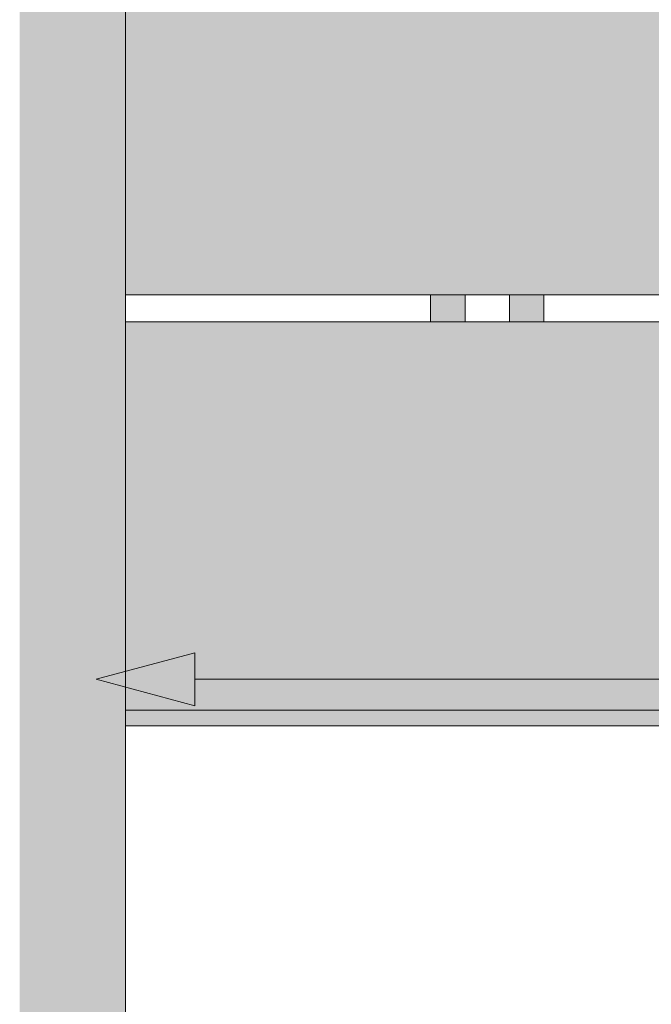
# Model space of a CAD drawing. Header units: centimetres. Extents: x -2429 to 5031, y -400 to 1888.
# Tile 86 of 86: x -1777 to -1598, y 797 to 1075. Entities that reach past the tile are written whole.
import ezdxf

# ---------------------------------------------------------------- set-up
doc = ezdxf.new("R2010")
doc.units = ezdxf.units.CM
doc.header["$LTSCALE"] = 0.1
doc.header["$MEASUREMENT"] = 0
doc.linetypes.add('Wipeout_Contour', pattern=[1000, 0, -1000])
for name, color, linetype in [('2_stropy.ISTN', 7, 'Continuous'), ('2_słupy.ISTN', 7, 'Continuous'), ('2_słupy.K_IR', 7, 'Continuous'), ('2_ściany zewnętrzne.ISTN', 7, 'Continuous'), ('3_opisy.K_IR', 7, 'Continuous'), ('5_wymiary.K_IR', 7, 'Continuous')]:
    doc.layers.add(name, color=color, linetype=linetype)
doc.styles.add('GENERATED_STYLE_2', font='txt')
doc.dimstyles.new('GENERATED_STYLE__1', dxfattribs={"dimtxt": 18, "dimasz": 9.178744, "dimexe": 0.18, "dimexo": 100, "dimgap": 0.09, "dimtad": 1, "dimdec": 0, "dimzin": 0, "dimdsep": 46, "dimtxsty": 'GENERATED_STYLE_2', "dimblk": 'ARROWHEAD_2', "dimblk1": 'ARROWHEAD_2', "dimblk2": 'ARROWHEAD_2', "dimcen": 0.09, "dimclrd": 1, "dimclre": 1, "dimclrt": 1, "dimadec": 1, "dimazin": 0, "dimtfac": 1, "dimtdec": 4, "dimtmove": 0, "dimatfit": 3, "dimfxl": 1, "dimtolj": 1, "dimtzin": 0, "dimarcsym": 0})

# ---------------------------------------------------------------- blocks, each defined once
blk = doc.blocks.new('ElemPrzekroju_12_1')
at = {"layer": '2_stropy.ISTN', "linetype": 'Continuous', "lineweight": 0, "true_color": 0xffffff}
blk.add_hatch(color=7, dxfattribs=at).paths.add_polyline_path([(-1579.89, 879.88), (-1746.85, 879.88), (-1746.85, 875.42), (-1579.89, 875.42)])
blk.add_hatch(color=7, dxfattribs=at).paths.add_polyline_path([(-1579.89, 879.88), (-1746.85, 879.88), (-1746.85, 875.42), (-1579.89, 875.42)])
at = {"layer": '2_stropy.ISTN', "color": 252, "linetype": 'Continuous', "lineweight": 9}
blk.add_line((-1746.85, 875.42), (-1579.89, 875.42), dxfattribs=at)
blk = doc.blocks.new('ElemPrzekroju_51_1')
at = {"layer": '2_ściany zewnętrzne.ISTN', "linetype": 'Continuous', "lineweight": 0, "true_color": 0xffffff}
blk.add_hatch(color=7, dxfattribs=at).paths.add_polyline_path([(-1746.85, 997.5), (-1579.89, 997.5), (-1579.89, 1117.5), (-1746.85, 1117.5)])
at = {"layer": '2_ściany zewnętrzne.ISTN', "color": 252, "linetype": 'Continuous', "lineweight": 13}
blk.add_line((-1746.85, 997.5), (-1579.89, 997.5), dxfattribs=at)
blk = doc.blocks.new('ElemPrzekroju_52_1')
at = {"layer": '2_ściany zewnętrzne.ISTN', "linetype": 'Continuous', "lineweight": 0, "true_color": 0xffffff}
blk.add_hatch(color=7, dxfattribs=at).paths.add_polyline_path([(-1746.85, 942), (-1746.85, 938), (-1746.85, 879.88), (-1579.89, 879.88), (-1579.89, 989.88), (-1746.85, 989.88)])
at = {"layer": '2_ściany zewnętrzne.ISTN', "color": 252, "linetype": 'Continuous', "lineweight": 13}
for p, q in [((-1746.85, 989.88), (-1579.89, 989.88)), ((-1746.85, 879.88), (-1579.89, 879.88))]:
    blk.add_line(p, q, dxfattribs=at)
blk = doc.blocks.new('ElemPrzekroju_105_1')
at = {"layer": '2_słupy.ISTN', "linetype": 'Continuous', "lineweight": 0, "true_color": 0xffffff}
for points in [[(-1659.61, 997.5), (-1660.48, 997.5), (-1660.48, 989.88), (-1659.61, 989.88)], [(-1659.61, 997.5), (-1660.48, 997.5), (-1660.48, 989.88), (-1659.61, 989.88)], [(-1659.23, 997.5), (-1659.61, 997.5), (-1659.61, 989.88), (-1659.23, 989.88)], [(-1659.23, 997.5), (-1659.61, 997.5), (-1659.61, 989.88), (-1659.23, 989.88)], [(-1658.49, 997.5), (-1659.23, 997.5), (-1659.23, 989.88), (-1658.49, 989.88)], [(-1658.49, 997.5), (-1659.23, 997.5), (-1659.23, 989.88), (-1658.49, 989.88)], [(-1651.55, 997.5), (-1658.49, 997.5), (-1658.49, 989.88), (-1651.55, 989.88)], [(-1651.55, 997.5), (-1658.49, 997.5), (-1658.49, 989.88), (-1651.55, 989.88)], [(-1650.88, 997.5), (-1651.55, 997.5), (-1651.55, 989.88), (-1650.88, 989.88)], [(-1650.88, 997.5), (-1651.55, 997.5), (-1651.55, 989.88), (-1650.88, 989.88)], [(-1650.68, 997.5), (-1650.88, 997.5), (-1650.88, 989.88), (-1650.68, 989.88)], [(-1650.68, 997.5), (-1650.88, 997.5), (-1650.88, 989.88), (-1650.68, 989.88)]]:
    blk.add_hatch(color=7, dxfattribs=at).paths.add_polyline_path(points)
at = {"layer": '2_słupy.ISTN', "color": 252, "linetype": 'Continuous', "lineweight": 0}
for p, q in [((-1660.48, 989.88), (-1660.48, 997.5)), ((-1650.68, 989.88), (-1650.68, 997.5))]:
    blk.add_line(p, q, dxfattribs=at)
blk = doc.blocks.new('ElemPrzekroju_106_1')
at = {"layer": '2_słupy.ISTN', "linetype": 'Continuous', "lineweight": 0, "true_color": 0xffffff}
for points in [[(-1638.13, 997.5), (-1638.13, 989.88), (-1637.26, 989.88), (-1637.26, 997.5)], [(-1638.13, 997.5), (-1638.13, 989.88), (-1637.26, 989.88), (-1637.26, 997.5)], [(-1637.26, 989.88), (-1636.88, 989.88), (-1636.88, 997.5), (-1637.26, 997.5)], [(-1637.26, 989.88), (-1636.88, 989.88), (-1636.88, 997.5), (-1637.26, 997.5)], [(-1636.88, 997.5), (-1636.88, 989.88), (-1636.14, 989.88), (-1636.14, 997.5)], [(-1636.88, 997.5), (-1636.88, 989.88), (-1636.14, 989.88), (-1636.14, 997.5)], [(-1636.14, 997.5), (-1636.14, 989.88), (-1629.2, 989.88), (-1629.2, 997.5)], [(-1636.14, 997.5), (-1636.14, 989.88), (-1629.2, 989.88), (-1629.2, 997.5)], [(-1629.2, 997.5), (-1629.2, 989.88), (-1628.53, 989.88), (-1628.53, 997.5)], [(-1629.2, 997.5), (-1629.2, 989.88), (-1628.53, 989.88), (-1628.53, 997.5)], [(-1628.53, 997.5), (-1628.53, 989.88), (-1628.33, 989.88), (-1628.33, 997.5)], [(-1628.53, 997.5), (-1628.53, 989.88), (-1628.33, 989.88), (-1628.33, 997.5)]]:
    blk.add_hatch(color=7, dxfattribs=at).paths.add_polyline_path(points)
at = {"layer": '2_słupy.ISTN', "color": 252, "linetype": 'Continuous', "lineweight": 0}
for p, q in [((-1638.13, 989.88), (-1638.13, 997.5)), ((-1628.33, 989.88), (-1628.33, 997.5))]:
    blk.add_line(p, q, dxfattribs=at)
blk = doc.blocks.new('ElemPrzekroju_139_1')
at = {"layer": '2_słupy.K_IR', "linetype": 'Continuous', "lineweight": 0, "true_color": 0xafafaf}
blk.add_hatch(color=253, dxfattribs=at).paths.add_polyline_path([(-1776.85, 349.5), (-1746.85, 349.5), (-1746.85, 1254.5), (-1776.85, 1254.5)])
at = {"layer": '2_słupy.K_IR', "color": 7, "linetype": 'Continuous', "lineweight": 0}
blk.add_line((-1746.85, 349.5), (-1746.85, 1254.5), dxfattribs=at)
blk = doc.blocks.new('*D1013')
at = {"layer": '5_wymiary.K_IR', "color": 1, "linetype": 'Continuous', "lineweight": 0}
for p, q in [((-2371.39, 1403.55), (-2371.39, 1409.46)), ((-2365.35, 1400.06), (-2377.43, 1407.04)), ((-2012.58, 1403.55), (-2380.45, 1403.55)), ((-2371.39, 361.5), (-2371.39, 1403.55)), ((-2377.43, 364.99), (-2365.35, 358.02)), ((-1846.85, 361.5), (-2380.45, 361.5)), ((-2371.39, 355.6), (-2371.39, 361.5))]:
    blk.add_line(p, q, dxfattribs=at)
at = {"color": 254, "linetype": 'Wipeout_Contour', "lineweight": 0, "ltscale": 10169.063095}
blk.add_wipeout([(-2374.99, 851.75), (-2374.99, 913.3), (-2392.99, 913.3), (-2392.99, 851.75)], dxfattribs=at).dxf.layer = '5_wymiary.K_IR'
at = {"layer": '5_wymiary.K_IR', "color": 1, "lineweight": 0, "insert": (-2374.99, 851.75), "char_height": 18, "attachment_point": 7, "rotation": 90, "style": 'GENERATED_STYLE_2'}
blk.add_mtext('\\A1;{\\pql;\\fArial|b0|i1|c238|p38;1\xa0042}', dxfattribs=at)
blk = doc.blocks.new('ARROWHEAD_2')
at = {"color": 0, "linetype": 'Continuous', "lineweight": 0}
for p, q in [((-0.378, -0.655), (0.378, 0.655)), ((0, 0), (-1, 0))]:
    blk.add_line(p, q, dxfattribs=at)
blk = doc.blocks.new('Polilinia_6_1', base_point=(-924.5, 888.6))
at = {"layer": '3_opisy.K_IR', "linetype": 'Continuous', "lineweight": 0, "true_color": 0x000000}
blk.add_hatch(color=18, dxfattribs=at).paths.add_polyline_path([(-1755.2, 888.6), (-1727.21, 881.1), (-1727.21, 896.1)])
at = {"layer": '3_opisy.K_IR', "color": 7, "linetype": 'Continuous', "lineweight": 15}
for p, q in [((-1755.2, 888.6), (-1727.21, 896.1)), ((-1727.21, 896.1), (-1727.21, 881.1)), ((-1755.2, 888.6), (-1727.21, 881.1))]:
    blk.add_line(p, q, dxfattribs=at)
at = {"layer": '3_opisy.K_IR', "color": 7, "linetype": 'Continuous', "lineweight": 15, "flags": 128}
blk.add_lwpolyline([(-924.5, 888.6), (-1571.09, 888.6), (-1727.21, 888.6)], dxfattribs=at)

msp = doc.modelspace()

# ---------------------------------------------------------------- block references
at = {"layer": '2_stropy.ISTN', "lineweight": 0}
msp.add_blockref('ElemPrzekroju_12_1', (0, 0), dxfattribs=at)
at = {"layer": '2_słupy.ISTN', "lineweight": 0}
for name in ['ElemPrzekroju_105_1', 'ElemPrzekroju_106_1']:
    msp.add_blockref(name, (0, 0), dxfattribs=at)
at = {"layer": '2_słupy.K_IR', "lineweight": 0}
msp.add_blockref('ElemPrzekroju_139_1', (0, 0), dxfattribs=at)
at = {"layer": '2_ściany zewnętrzne.ISTN', "lineweight": 0}
for name in ['ElemPrzekroju_51_1', 'ElemPrzekroju_52_1']:
    msp.add_blockref(name, (0, 0), dxfattribs=at)

# ---------------------------------------------------------------- next in the draw order: dimensions: what is measured, and where the dimension line sits
at = {"layer": '5_wymiary.K_IR', "color": 1, "linetype": 'Continuous', "lineweight": 0}
dim = msp.add_linear_dim(base=(-2371.39, 1403.55), p1=(-1746.85, 361.5), p2=(-1912.58, 1403.55), angle=90, dimstyle='GENERATED_STYLE__1', dxfattribs=at)
dim.commit()
dim.dimension.update_dxf_attribs({"geometry": '*D1013', "text_midpoint": (-2383.99, 882.67), "dimtype": 160, "text_rotation": 90})

# ---------------------------------------------------------------- next in the draw order: block references
at = {"layer": '3_opisy.K_IR', "color": 7, "linetype": 'Continuous', "lineweight": 15}
msp.add_blockref('Polilinia_6_1', (-924.5, 888.6), dxfattribs=at)

doc.saveas('drawing.dxf')
